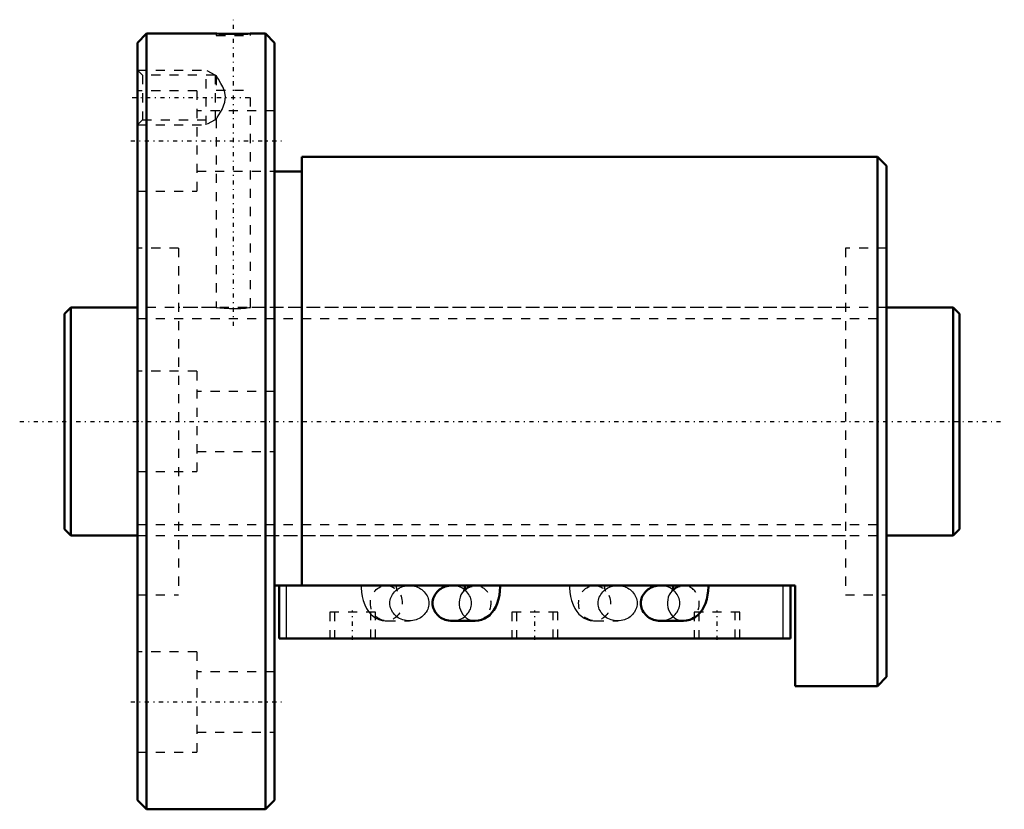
# Model space of a CAD drawing. Header units: millimetres. Extents: x -5 to 103, y -42 to 44.
import ezdxf

# ---------------------------------------------------------------- set-up
doc = ezdxf.new("R2010")
doc.units = ezdxf.units.MM
doc.linetypes.add('Center', pattern=[1.5, 0.45, -0.5, 0.05, -0.5])
doc.linetypes.add('Dashed', pattern=[2, 1, -1])
for name, color, linetype, lineweight in [('2d ConnectionPoints', 7, 'Continuous', 50), ('AM_0', 7, 'Continuous', 50), ('AM_4', 3, 'Continuous', 25), ('AM_5', 3, 'Continuous', 25), ('AM_7', 7, 'Center', 25), ('AM_9', 6, 'Dashed', 25)]:
    doc.layers.add(name, color=color, linetype=linetype, lineweight=lineweight)

# ---------------------------------------------------------------- blocks, each defined once
blk = doc.blocks.new('1_BNF_2508_5RR_Nut_0_in_BNF2508V_5RRG1_98LC0_000_rev_4')
at = {"layer": 'AM_0'}
for p, q in [((9, 42.5), (8, 41.5)), ((16.62, 42.5), (9, 42.5)), ((9, 42.5), (9, -42.5)), ((22, 42.5), (20.35, 42.5)), ((23, 41.5), (22, 42.5)), ((22, 42.5), (22, -42.5)), ((8, 41.5), (8, -41.5)), ((23, 41.5), (23, -41.5)), ((89, 29), (26, 29)), ((26, 29), (26, -17.98)), ((89, 29), (89, -29)), ((90, 28), (89, 29)), ((26, 27.4), (23, 27.4)), ((90, 28), (90, -28)), ((80, -17.98), (23, -17.98)), ((23.5, -23.78), (23.5, -17.98)), ((43.84, -17.98), (42.43, -17.98)), ((66.64, -17.98), (65.23, -17.98)), ((79.5, -23.78), (79.5, -17.98)), ((80, -29), (80, -17.98)), ((42.43, -21.85), (44.96, -21.85)), ((65.23, -21.85), (67.76, -21.85)), ((79.5, -23.78), (23.5, -23.78)), ((89, -29), (90, -28)), ((80, -29), (89, -29)), ((8, -41.5), (9, -42.5)), ((22, -42.5), (23, -41.5)), ((9, -42.5), (22, -42.5))]:
    blk.add_line(p, q, dxfattribs=at)
for points in [[(20.37, 42.5), (20.33, 42.5), (20.08, 42.49), (19.66, 42.47), (19.1, 42.46), (18.48, 42.46), (17.86, 42.46), (17.32, 42.48), (16.9, 42.49), (16.67, 42.5), (16.62, 42.5)], [(42.43, -17.98), (42.25, -17.99), (42.06, -18.01), (41.88, -18.05), (41.7, -18.1), (41.53, -18.16), (41.37, -18.24), (41.21, -18.33), (41.06, -18.43), (40.92, -18.55), (40.8, -18.67), (40.69, -18.8), (40.59, -18.95), (40.5, -19.1), (40.43, -19.25), (40.37, -19.41), (40.33, -19.58), (40.31, -19.74), (40.3, -19.91)], [(43.84, -17.98), (43.84, -18.08), (43.83, -18.28), (43.8, -18.44), (43.78, -18.54), (43.76, -18.59), (43.76, -18.6)], [(43.76, -18.6), (43.76, -18.59), (43.79, -18.54), (43.86, -18.45), (43.98, -18.33), (44.17, -18.2), (44.41, -18.08), (44.59, -18.03)], [(44.96, -21.85), (45.32, -21.82), (45.67, -21.73), (45.99, -21.6), (46.29, -21.42), (46.56, -21.21), (46.81, -20.95), (47.02, -20.66), (47.22, -20.32), (47.38, -19.93), (47.52, -19.49), (47.62, -19.03), (47.68, -18.56), (47.71, -18.12), (47.71, -17.98)], [(65.23, -17.98), (65.05, -17.99), (64.86, -18.01), (64.68, -18.05), (64.5, -18.1), (64.33, -18.16), (64.17, -18.24), (64.01, -18.33), (63.86, -18.43), (63.72, -18.55), (63.6, -18.67), (63.49, -18.8), (63.39, -18.95), (63.3, -19.1), (63.23, -19.25), (63.17, -19.41), (63.13, -19.58), (63.11, -19.74), (63.1, -19.91)], [(66.64, -17.98), (66.64, -18.08), (66.63, -18.28), (66.6, -18.44), (66.58, -18.54), (66.56, -18.59), (66.56, -18.6)], [(66.56, -18.6), (66.56, -18.59), (66.59, -18.54), (66.66, -18.45), (66.78, -18.33), (66.97, -18.2), (67.21, -18.08), (67.39, -18.03)], [(67.76, -21.85), (68.12, -21.82), (68.47, -21.73), (68.79, -21.6), (69.09, -21.42), (69.36, -21.21), (69.61, -20.95), (69.82, -20.66), (70.02, -20.32), (70.18, -19.93), (70.32, -19.49), (70.42, -19.03), (70.48, -18.56), (70.51, -18.12), (70.51, -17.98)], [(40.3, -19.91), (40.31, -20.08), (40.33, -20.25), (40.37, -20.41), (40.43, -20.57), (40.5, -20.73), (40.59, -20.88), (40.69, -21.02), (40.8, -21.16), (40.92, -21.28), (41.06, -21.39), (41.21, -21.5), (41.37, -21.59), (41.53, -21.66), (41.7, -21.73), (41.88, -21.78), (42.06, -21.82), (42.25, -21.84), (42.43, -21.85)], [(63.1, -19.91), (63.11, -20.08), (63.13, -20.25), (63.17, -20.41), (63.23, -20.57), (63.3, -20.73), (63.39, -20.88), (63.49, -21.02), (63.6, -21.16), (63.72, -21.28), (63.86, -21.39), (64.01, -21.5), (64.17, -21.59), (64.33, -21.66), (64.5, -21.73), (64.68, -21.78), (64.86, -21.82), (65.05, -21.84), (65.23, -21.85)]]:
    blk.add_lwpolyline(points, dxfattribs=at)
at = {"layer": 'AM_4'}
for p, q in [((24.3, -23.78), (24.3, -17.98)), ((78.7, -23.78), (78.7, -17.98))]:
    blk.add_line(p, q, dxfattribs=at)
for centre in [(44.96, -19.91), (67.76, -19.91)]:
    blk.add_ellipse(centre, major_axis=(0, 1.93), ratio=0.906308, start_param=0.785604, end_param=3.144457, dxfattribs=at)
at = {"layer": 'AM_5', "linetype": 'Dashed'}
for p, q in [((8, 38.5), (15.5, 38.5)), ((15.5, 32.5), (15.5, 38.5)), ((16.5, 37.96), (15.5, 38.5)), ((8, 32.5), (15.5, 32.5)), ((16.5, 33.04), (15.5, 32.5))]:
    blk.add_line(p, q, dxfattribs=at)
at = {"layer": 'AM_7'}
for p, q in [((18.5, 10.47), (18.5, 44.02)), ((7.4, 35.5), (20.6, 35.5)), ((7.25, 30.74), (23.75, 30.74)), ((31.55, -23.93), (31.55, -20.73)), ((51.5, -23.93), (51.5, -20.73)), ((71.45, -23.93), (71.45, -20.73)), ((7.25, -30.74), (23.75, -30.74))]:
    blk.add_line(p, q, dxfattribs=at)
at = {"layer": 'AM_9'}
for p, q in [((16.62, 42.5), (16.62, 42.3)), ((16.62, 42.3), (20.37, 42.3)), ((20.37, 42.3), (20.37, 42.5)), ((8.54, 37.96), (8, 38.5)), ((16.5, 37.96), (8.54, 37.96)), ((8.54, 37.96), (8.54, 33.04)), ((16.5, 37.96), (16.5, 33.04)), ((16.64, 37.86), (16.5, 37.96)), ((16.62, 37.86), (16.62, 36.3)), ((14.5, 36.24), (8, 36.24)), ((14.5, 36.24), (14.5, 25.24)), ((16.62, 36.3), (20.37, 36.3)), ((20.37, 12.5), (20.37, 36.3)), ((23, 34.04), (14.5, 34.04)), ((8, 32.5), (8.54, 33.04)), ((8.54, 33.04), (16.5, 33.04)), ((16.5, 33.04), (16.63, 33.14)), ((16.62, 33.14), (16.62, 12.5)), ((14.5, 27.44), (23, 27.44)), ((8, 25.24), (14.5, 25.24)), ((12.5, 19), (8, 19)), ((12.5, 19), (12.5, -19)), ((85.5, 19), (85.5, -19)), ((90, 19), (85.5, 19)), ((16.62, 12.5), (12.5, 12.5)), ((85.5, 12.5), (20.35, 12.5)), ((14.5, 5.5), (8, 5.5)), ((14.5, 5.5), (14.5, -5.5)), ((23, 3.3), (14.5, 3.3)), ((14.5, -3.3), (23, -3.3)), ((8, -5.5), (14.5, -5.5)), ((12.5, -12.5), (85.5, -12.5)), ((37.77, -17.98), (35.24, -17.98)), ((44.96, -17.98), (43.84, -17.98)), ((44.59, -18.03), (44.62, -18.02)), ((44.8, -17.99), (44.96, -17.98)), ((60.57, -17.98), (58.04, -17.98)), ((67.76, -17.98), (66.64, -17.98)), ((67.39, -18.03), (67.42, -18.02)), ((67.6, -17.99), (67.76, -17.98)), ((8, -19), (12.5, -19)), ((85.5, -19), (90, -19)), ((34.05, -20.88), (29.05, -20.88)), ((29.05, -20.88), (29.05, -23.78)), ((29.55, -20.88), (29.55, -23.78)), ((33.55, -23.78), (33.55, -20.88)), ((34.05, -23.78), (34.05, -20.88)), ((54, -20.88), (49, -20.88)), ((49, -20.88), (49, -23.78)), ((49.5, -20.88), (49.5, -23.78)), ((53.5, -23.78), (53.5, -20.88)), ((54, -23.78), (54, -20.88)), ((73.95, -20.88), (68.95, -20.88)), ((68.95, -20.88), (68.95, -23.78)), ((69.45, -20.88), (69.45, -23.78)), ((73.45, -23.78), (73.45, -20.88)), ((73.95, -23.78), (73.95, -20.88)), ((35.24, -21.85), (37.77, -21.85)), ((58.04, -21.85), (60.57, -21.85)), ((14.5, -25.24), (8, -25.24)), ((14.5, -25.24), (14.5, -36.24)), ((23, -27.44), (14.5, -27.44)), ((14.5, -34.04), (23, -34.04)), ((8, -36.24), (14.5, -36.24))]:
    blk.add_line(p, q, dxfattribs=at)
for points in [[(17.48, 36.3), (17.33, 36.68), (17.14, 37.03), (16.86, 37.52), (16.7, 37.76), (16.63, 37.86), (16.62, 37.87)], [(16.62, 33.13), (16.65, 33.16), (16.73, 33.29), (16.92, 33.59), (17.09, 33.88), (17.27, 34.2), (17.43, 34.57), (17.56, 34.97), (17.63, 35.6), (17.51, 36.22), (17.48, 36.3)], [(16.62, 12.5), (16.73, 12.48), (17.03, 12.45), (17.5, 12.4), (18.08, 12.37), (18.71, 12.36), (19.31, 12.38), (19.82, 12.43), (20.18, 12.47), (20.36, 12.5), (20.37, 12.5)], [(32.49, -17.98), (32.5, -18.24), (32.53, -18.7), (32.6, -19.17), (32.71, -19.63), (32.88, -20.09), (33.07, -20.48), (33.29, -20.82), (33.53, -21.11), (33.55, -21.12)], [(35.24, -17.98), (35.53, -18.01), (35.54, -18.01)], [(35.64, -19.91), (35.64, -19.74), (35.67, -19.58), (35.71, -19.41), (35.76, -19.25), (35.84, -19.1), (35.92, -18.95), (36.02, -18.8), (36.14, -18.67), (36.26, -18.55), (36.4, -18.43), (36.55, -18.33), (36.7, -18.24), (36.87, -18.16), (37.04, -18.1), (37.22, -18.05), (37.4, -18.01), (37.58, -17.99), (37.77, -17.98)], [(36.42, -18.54), (36.4, -18.45), (36.38, -18.31), (36.36, -18.13), (36.36, -17.98)], [(37.77, -17.98), (37.95, -17.99), (38.14, -18.01), (38.32, -18.05), (38.5, -18.1), (38.67, -18.16), (38.83, -18.24), (38.99, -18.33), (39.14, -18.43), (39.28, -18.55), (39.4, -18.67), (39.51, -18.8), (39.61, -18.95), (39.7, -19.1), (39.77, -19.25), (39.83, -19.41), (39.87, -19.58), (39.89, -19.74), (39.9, -19.91), (39.89, -20.08), (39.87, -20.25), (39.83, -20.41), (39.77, -20.57), (39.7, -20.73), (39.61, -20.88), (39.51, -21.02), (39.4, -21.16), (39.28, -21.28), (39.14, -21.39), (38.99, -21.5), (38.83, -21.59), (38.67, -21.66), (38.5, -21.73), (38.32, -21.78), (38.14, -21.82), (37.95, -21.84), (37.77, -21.85)], [(42.43, -21.85), (42.62, -21.84), (42.8, -21.82), (42.98, -21.78), (43.16, -21.73), (43.33, -21.66), (43.5, -21.59), (43.65, -21.5), (43.8, -21.39), (43.94, -21.28), (44.06, -21.16), (44.18, -21.02), (44.28, -20.88), (44.36, -20.73), (44.44, -20.57), (44.49, -20.41), (44.53, -20.25), (44.56, -20.08), (44.56, -19.91), (44.56, -19.74), (44.53, -19.58), (44.49, -19.41), (44.44, -19.25), (44.36, -19.1), (44.28, -18.95), (44.18, -18.8), (44.06, -18.67), (43.94, -18.55), (43.8, -18.43), (43.65, -18.33), (43.5, -18.24), (43.33, -18.16), (43.16, -18.1), (42.98, -18.05), (42.8, -18.01), (42.62, -17.99), (42.43, -17.98)], [(44.62, -18.02), (44.68, -18.01), (44.8, -17.99)], [(55.29, -17.98), (55.3, -18.24), (55.33, -18.7), (55.4, -19.17), (55.51, -19.63), (55.68, -20.09), (55.87, -20.48), (56.09, -20.82), (56.33, -21.11), (56.61, -21.35), (56.91, -21.55), (57.23, -21.7), (57.57, -21.8), (57.92, -21.84), (58.04, -21.85)], [(58.04, -17.98), (58.33, -18.01), (58.34, -18.01)], [(58.44, -19.91), (58.44, -19.74), (58.47, -19.58), (58.51, -19.41), (58.56, -19.25), (58.64, -19.1), (58.72, -18.95), (58.82, -18.8), (58.94, -18.67), (59.06, -18.55), (59.2, -18.43), (59.35, -18.33), (59.5, -18.24), (59.67, -18.16), (59.84, -18.1), (60.02, -18.05), (60.2, -18.01), (60.38, -17.99), (60.57, -17.98)], [(59.22, -18.54), (59.2, -18.45), (59.18, -18.31), (59.16, -18.13), (59.16, -17.98)], [(60.57, -17.98), (60.75, -17.99), (60.94, -18.01), (61.12, -18.05), (61.3, -18.1), (61.47, -18.16), (61.63, -18.24), (61.79, -18.33), (61.94, -18.43), (62.08, -18.55), (62.2, -18.67), (62.31, -18.8), (62.41, -18.95), (62.5, -19.1), (62.57, -19.25), (62.63, -19.41), (62.67, -19.58), (62.69, -19.74), (62.7, -19.91), (62.69, -20.08), (62.67, -20.25), (62.63, -20.41), (62.57, -20.57), (62.5, -20.73), (62.41, -20.88), (62.31, -21.02), (62.2, -21.16), (62.08, -21.28), (61.94, -21.39), (61.79, -21.5), (61.63, -21.59), (61.47, -21.66), (61.3, -21.73), (61.12, -21.78), (60.94, -21.82), (60.75, -21.84), (60.57, -21.85)], [(65.23, -21.85), (65.42, -21.84), (65.6, -21.82), (65.78, -21.78), (65.96, -21.73), (66.13, -21.66), (66.3, -21.59), (66.45, -21.5), (66.6, -21.39), (66.74, -21.28), (66.86, -21.16), (66.98, -21.02), (67.08, -20.88), (67.16, -20.73), (67.24, -20.57), (67.29, -20.41), (67.33, -20.25), (67.36, -20.08), (67.36, -19.91), (67.36, -19.74), (67.33, -19.58), (67.29, -19.41), (67.24, -19.25), (67.16, -19.1), (67.08, -18.95), (66.98, -18.8), (66.86, -18.67), (66.74, -18.55), (66.6, -18.43), (66.45, -18.33), (66.3, -18.24), (66.13, -18.16), (65.96, -18.1), (65.78, -18.05), (65.6, -18.01), (65.42, -17.99), (65.23, -17.98)], [(67.42, -18.02), (67.48, -18.01), (67.6, -17.99)], [(36.35, -18.46), (36.41, -18.54), (36.44, -18.59), (36.44, -18.6)], [(36.44, -18.6), (36.44, -18.59), (36.42, -18.54), (36.42, -18.54)], [(59.15, -18.46), (59.21, -18.54), (59.24, -18.59), (59.24, -18.6)], [(59.24, -18.6), (59.24, -18.59), (59.22, -18.54), (59.22, -18.54)], [(37.77, -21.85), (37.58, -21.84), (37.4, -21.82), (37.22, -21.78), (37.04, -21.73), (36.87, -21.66), (36.7, -21.59), (36.55, -21.5), (36.4, -21.39), (36.26, -21.28), (36.14, -21.16), (36.02, -21.02), (35.92, -20.88), (35.84, -20.73), (35.76, -20.57), (35.71, -20.41), (35.67, -20.25), (35.64, -20.08), (35.64, -19.91)], [(60.57, -21.85), (60.38, -21.84), (60.2, -21.82), (60.02, -21.78), (59.84, -21.73), (59.67, -21.66), (59.5, -21.59), (59.35, -21.5), (59.2, -21.39), (59.06, -21.28), (58.94, -21.16), (58.82, -21.02), (58.72, -20.88), (58.64, -20.73), (58.56, -20.57), (58.51, -20.41), (58.47, -20.25), (58.44, -20.08), (58.44, -19.91)], [(33.55, -21.12), (33.81, -21.35), (34.11, -21.55), (34.43, -21.7), (34.77, -21.8), (35.12, -21.84), (35.24, -21.85)]]:
    blk.add_lwpolyline(points, dxfattribs=at)
for centre in [(35.24, -19.91), (58.04, -19.91)]:
    blk.add_ellipse(centre, major_axis=(0, 1.93), ratio=0.906308, dxfattribs=at)
for centre, start_param, end_param in [((44.96, -19.91), 0.533074, 0.785604), ((44.96, -19.91), 3.223192, 6.496731), ((67.76, -19.91), 0.533074, 0.785604), ((67.76, -19.91), 3.223192, 6.496731), ((44.96, -19.91), 3.144457, 3.196055), ((67.76, -19.91), 3.144457, 3.196055)]:
    blk.add_ellipse(centre, major_axis=(0, 1.93), ratio=0.906308, start_param=start_param, end_param=end_param, dxfattribs=at)
blk = doc.blocks.new('2_BNF_2508_5RR000_Shaft_0_in_BNF2508V_5RRG1_98LC0_000_rev_4')
at = {"layer": 'AM_0'}
for p, q in [((0.7, 12.5), (0, 11.8)), ((8, 12.5), (0.7, 12.5)), ((0.7, 12.5), (0.7, -12.5)), ((97.3, 12.5), (90, 12.5)), ((98, 11.8), (97.3, 12.5)), ((97.3, 12.5), (97.3, -12.5)), ((0, 11.8), (0, -11.8)), ((98, 11.8), (98, -11.8)), ((0, -11.8), (0.7, -12.5)), ((97.3, -12.5), (98, -11.8)), ((0.7, -12.5), (8, -12.5)), ((90, -12.5), (97.3, -12.5))]:
    blk.add_line(p, q, dxfattribs=at)
at = {"layer": 'AM_5', "linetype": 'Dashed'}
for p, q in [((8, 11.273), (90, 11.273)), ((8, -11.273), (90, -11.273))]:
    blk.add_line(p, q, dxfattribs=at)
at = {"layer": 'AM_7'}
blk.add_line((-4.9, 0), (102.9, 0), dxfattribs=at)
at = {"layer": 'AM_9'}
for p, q in [((90, 12.5), (8, 12.5)), ((8, -12.5), (90, -12.5))]:
    blk.add_line(p, q, dxfattribs=at)

msp = doc.modelspace()

# ---------------------------------------------------------------- linework, layer by layer
at = {"layer": '2d ConnectionPoints'}
for p in [(0, 0), (8, 0)]:
    msp.add_point(p, dxfattribs=at)

# ---------------------------------------------------------------- block references
for name in ['1_BNF_2508_5RR_Nut_0_in_BNF2508V_5RRG1_98LC0_000_rev_4', '2_BNF_2508_5RR000_Shaft_0_in_BNF2508V_5RRG1_98LC0_000_rev_4']:
    msp.add_blockref(name, (0, 0))

doc.saveas('drawing.dxf')
